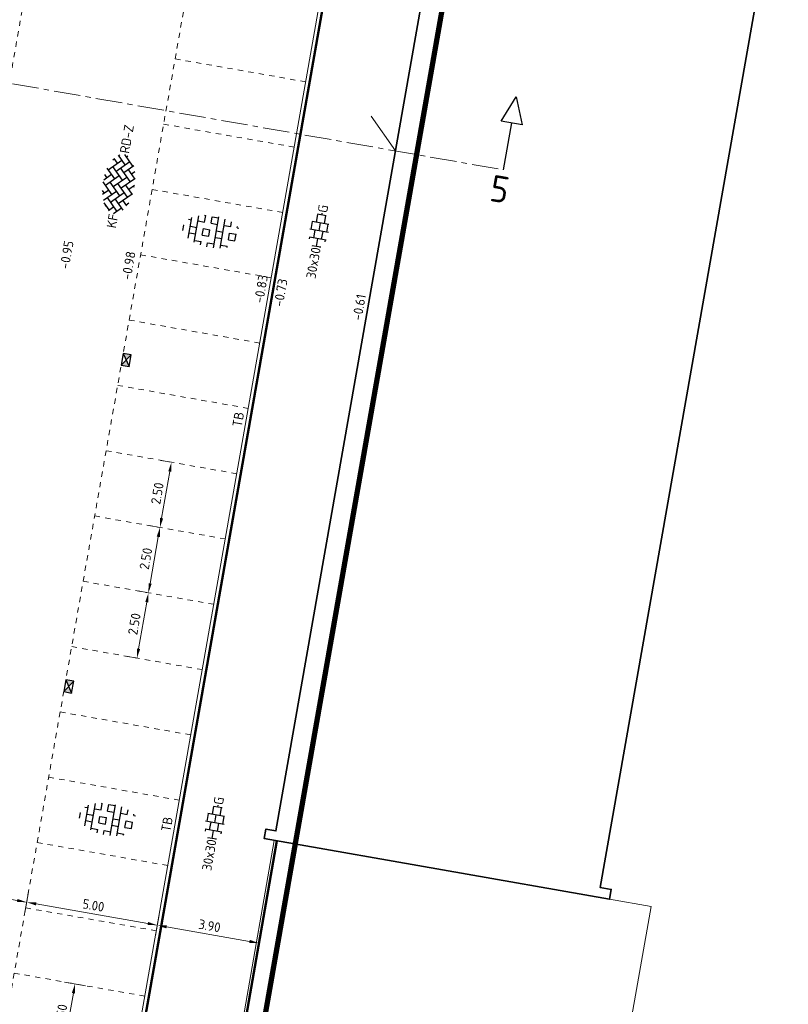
# Model space of a CAD drawing. Header units: metres. Extents: x 2514 to 227642, y 1683 to 852646.
# Tile 233 of 256: x 113841 to 113870, y 426382 to 426419. Entities that reach past the tile are written whole.
import ezdxf
from ezdxf.enums import TextEntityAlignment as Align
from ezdxf.lldxf.tags import DXFTag

# ---------------------------------------------------------------- set-up
doc = ezdxf.new("R2010")
doc.units = ezdxf.units.M
doc.linetypes.add('VW-1-1_STREEP', pattern=[2, 1, -1])
doc.linetypes.add('XX-CENTER', pattern=[8, 5, -1, 1, -1])
doc.layers.get('Defpoints').update_dxf_attribs({"color": 244, "lineweight": 35})
for name, color, linetype, lineweight in [('B-WE-KG-GRENS_PERCEEL-GV', 252, 'KG-PERCEEL', 18), ('B-WE-OG-BEBOUWING-GV', 4, 'Continuous', 35), ('B-WE-OG-TERREIN_CULTUURSCHEIDING-GV', 252, 'Continuous', 18), ('N-WE-KG-WERKGRENS-G', 7, 'XX-CENTER', 35), ('N-WE-RI-HWA_KOLK-S', 150, 'Continuous', 25), ('N-WE-VH-KANTOPSLUITING-T18', 1, 'Continuous', 18), ('N-WE-VH-KANTOPSLUITING_ACHTERKANTBAND-G', 1, 'Continuous', 50), ('N-WE-VH-KANTOPSLUITING_OPSLUITBAND_100X200-G', 1, 'Continuous', 18), ('N-WE-VH-KANTOPSLUITING_TROTTOIRBAND_130 150-G', 2, 'Continuous', 13), ('N-WE-VH-M', 7, 'Continuous', 18), ('N-WE-VH-NAP-T18', 1, 'Continuous', 18), ('N-WE-VH-VERHARDING_BETONSTRAATSTEEN-S', 1, 'Continuous', 25), ('N-WE-VH-VERHARDING_GRASBETONSTEEN-S', 94, 'Continuous', 25), ('N-WE-VH-VERHARDING_TEGEL-S', 1, 'Continuous', 25), ('N-WE-VW-MARKERING_LANGS_STREEP_11_010-G', 7, 'VW-1-1_STREEP', 13), ('X-XX-AL-VERWIJZING-S', 7, 'Continuous', 25), ('X-XX-AL-VERWIJZING_DOORSNEDE-G', 7, 'XX-CENTER', 18)]:
    doc.layers.add(name, color=color, linetype=linetype, lineweight=lineweight)
doc.styles.add('ISO', font='NLCS-ISO.ttf')
doc.styles.add('NLCS-ISO', font='NLCS-ISO.ttf', dxfattribs={"height": 1.8})
doc.styles.add('NLCS-ISO-M200-T18', font='NLCS-ISO.ttf', dxfattribs={"height": 0.36})
doc.styles.get("Standard").update_dxf_attribs({"font": 'romans'})
tags = doc.linetypes.add('KG-PERCEEL', pattern='A,5.5,-2,["P",Standard,S=1.8,R=0,X=-0.5,Y=-0.9],-2,5.5,-2,[5,NLCS.SHX,S=0.75,R=0,X=0,Y=0],-2', length=19).pattern_tags.tags
tags[6] = DXFTag(74, 10)
doc.dimstyles.new('NLCS-M200-T18-PIJL_L2_H1', dxfattribs={"dimscale": 0.2, "dimtxt": 2.5, "dimasz": 1.8, "dimexe": 2, "dimexo": 2, "dimgap": 0.7, "dimtad": 1, "dimzin": 0, "dimdsep": 46, "dimtxsty": 'NLCS-ISO-M200-T18', "dimcen": 0, "dimdle": 2, "dimclrd": 256, "dimclre": 256, "dimclrt": 1, "dimadec": 1, "dimazin": 0, "dimtfac": 1, "dimtdec": 3, "dimtofl": 0, "dimtmove": 0, "dimatfit": 3, "dimfxl": 2, "dimfxlon": 1, "dimtfillclr": 256, "dimtolj": 1, "dimtzin": 0, "dimlwd": -1, "dimlwe": -1, "dimarcsym": 0})

# ---------------------------------------------------------------- blocks, each defined once
blk = doc.blocks.new('SVH-TEGEL_300X300_DUN_HALFST_KL-SO')
for p, q in [((-3.08, 0.75), (-3, 0.75)), ((-3, -0.83), (-3, 0.83)), ((-3, 0), (-1.5, 0)), ((-1.84, 1.5), (-1.5, 1.5)), ((-1.5, -1.6), (-1.5, 1.6)), ((-1.5, 0.75), (0, 0.75)), ((0, -1.78), (0, 1.78)), ((0, 1.5), (1.5, 1.5)), ((0, 0), (1.5, 0)), ((1.5, -1.6), (1.5, 1.6)), ((1.5, 0.75), (3, 0.75)), ((3, -0.83), (3, 0.83)), ((3, 0), (3.39, 0)), ((-3.08, -0.75), (-3, -0.75)), ((-1.84, -1.5), (-1.5, -1.5)), ((-1.5, -0.75), (0, -0.75)), ((0, -1.5), (1.5, -1.5)), ((1.5, -0.75), (3, -0.75))]:
    blk.add_line(p, q)
at = {"style": 'NLCS-ISO'}
blk.add_attdef('FORMAAT', text='', height=1.8, dxfattribs=at).set_placement((-3.18, 0), align=Align.MIDDLE_RIGHT)
blk.add_attdef('KLEUR', text='', height=1.8, dxfattribs=at).set_placement((3.49, 0), align=Align.MIDDLE_LEFT)
at = {"style": 'NLCS-ISO', "flags": 1}
blk.add_attdef('FUNCTIE', text='', height=1.8, dxfattribs=at).set_placement((0.12, -3.58), align=Align.MIDDLE_CENTER)
blk = doc.blocks.new('*D394')
at = {"layer": 'Defpoints', "color": 0, "transparency": 16777216}
for p in [(113835.771, 426388.267), (113841.68, 426387.227), (113841.48, 426386.091)]:
    blk.add_point(p, dxfattribs=at)
at = {"layer": 'N-WE-VH-M', "transparency": 16777216}
for p, q in [((113835.64, 426387.525), (113835.501, 426386.737)), ((113835.925, 426387.069), (113841.125, 426386.153)), ((113841.549, 426386.485), (113841.411, 426385.697))]:
    blk.add_line(p, q, dxfattribs=at)
for points in [[(113835.936, 426387.128), (113835.915, 426387.01), (113835.571, 426387.131)], [(113841.136, 426386.212), (113841.115, 426386.094), (113841.48, 426386.091)]]:
    blk.add_solid(points, dxfattribs=at)
at = {"layer": 'N-WE-VH-M', "color": 1, "transparency": 16777216, "insert": (113838.581, 426386.926), "char_height": 0.36, "attachment_point": 5, "rotation": 350.0136, "style": 'NLCS-ISO-M200-T18'}
blk.add_mtext('\\A1;6.00', dxfattribs=at)
blk = doc.blocks.new('*D395')
at = {"layer": 'Defpoints', "color": 0, "transparency": 16777216}
for p in [(113841.68, 426387.227), (113846.604, 426386.36), (113846.404, 426385.224)]:
    blk.add_point(p, dxfattribs=at)
at = {"layer": 'N-WE-VH-M', "transparency": 16777216}
for p, q in [((113841.549, 426386.485), (113841.411, 426385.697)), ((113841.834, 426386.028), (113846.05, 426385.286)), ((113846.474, 426385.618), (113846.335, 426384.83))]:
    blk.add_line(p, q, dxfattribs=at)
for points in [[(113841.845, 426386.088), (113841.824, 426385.969), (113841.48, 426386.091)], [(113846.06, 426385.345), (113846.039, 426385.227), (113846.404, 426385.224)]]:
    blk.add_solid(points, dxfattribs=at)
at = {"layer": 'N-WE-VH-M', "color": 1, "transparency": 16777216, "insert": (113843.998, 426385.972), "char_height": 0.36, "attachment_point": 5, "rotation": 350.0136, "style": 'NLCS-ISO-M200-T18'}
blk.add_mtext('\\A1;5.00', dxfattribs=at)
blk = doc.blocks.new('*D396')
at = {"layer": 'Defpoints', "color": 0, "transparency": 16777216}
for p in [(113846.604, 426386.36), (113850.501, 426386.022), (113850.241, 426384.548)]:
    blk.add_point(p, dxfattribs=at)
at = {"layer": 'N-WE-VH-M', "transparency": 16777216}
for p, q in [((113846.474, 426385.618), (113846.335, 426384.83)), ((113846.759, 426385.161), (113849.887, 426384.611)), ((113850.311, 426384.942), (113850.172, 426384.154))]:
    blk.add_line(p, q, dxfattribs=at)
for points in [[(113846.769, 426385.22), (113846.748, 426385.102), (113846.404, 426385.224)], [(113849.897, 426384.67), (113849.876, 426384.551), (113850.241, 426384.548)]]:
    blk.add_solid(points, dxfattribs=at)
at = {"layer": 'N-WE-VH-M', "color": 1, "transparency": 16777216, "insert": (113848.378, 426385.201), "char_height": 0.36, "attachment_point": 5, "rotation": 350.0136, "style": 'NLCS-ISO-M200-T18'}
blk.add_mtext('\\A1;3.90', dxfattribs=at)
blk = doc.blocks.new('*D654')
at = {"layer": 'Defpoints', "color": 0, "transparency": 16777216}
for p in [(113841.01, 426383.416), (113843.304, 426383.012), (113840.576, 426380.954)]:
    blk.add_point(p, dxfattribs=at)
at = {"layer": 'N-WE-VH-M', "transparency": 16777216}
for p, q in [((113842.91, 426383.082), (113843.698, 426382.943)), ((113842.932, 426380.905), (113843.241, 426382.658)), ((113842.476, 426380.62), (113843.264, 426380.481))]:
    blk.add_line(p, q, dxfattribs=at)
for points in [[(113843.182, 426382.668), (113843.3, 426382.647), (113843.304, 426383.012)], [(113842.873, 426380.915), (113842.992, 426380.894), (113842.87, 426380.55)]]:
    blk.add_solid(points, dxfattribs=at)
at = {"layer": 'N-WE-VH-M', "color": 1, "transparency": 16777216, "insert": (113842.772, 426381.837), "char_height": 0.36, "attachment_point": 5, "rotation": 80.0136, "style": 'NLCS-ISO-M200-T18'}
blk.add_mtext('\\A1;2.50', dxfattribs=at)
blk = doc.blocks.new('N-SRI-KOLK_STRAAT_450X300-SO')
h = blk.add_hatch(color=256)
h.dxf.hatch_style = 1
h.paths.add_polyline_path([(0, 0.75), (-1.125, 1.5), (-1.125, 0)])
h.paths.add_polyline_path([(1.125, 1.5), (0, 0.75), (1.125, 0)])
for p, q in [((-1.125, 0), (1.125, 1.5)), ((1.125, 0), (-1.125, 1.5))]:
    blk.add_line(p, q)
at = {"flags": 128}
blk.add_lwpolyline([(-1.125, 0), (1.125, 0), (1.125, 1.5), (-1.125, 1.5)], close=True, dxfattribs=at)
blk = doc.blocks.new('SAL-VERWIJZING_DOORSNEDE_BOVEN-SO')
for p, q in [((-2, 9), (0, 14)), ((0, 14), (2, 9)), ((2, 9), (-2, 9)), ((0, 0), (0, 9))]:
    blk.add_line(p, q)
at = {"lineweight": 50, "style": 'NLCS-ISO'}
blk.add_attdef('...', text='', height=5, dxfattribs=at).set_placement((-0.05, -1.19), align=Align.TOP_CENTER)
blk = doc.blocks.new('*D711')
at = {"layer": 'Defpoints', "color": 0, "ltscale": 0.2, "transparency": 16777216}
for p in [(113846.94, 426402.68), (113846.94, 426402.68), (113846.507, 426400.218)]:
    blk.add_point(p, dxfattribs=at)
at = {"layer": 'N-WE-VH-M', "ltscale": 0.2, "transparency": 16777216}
for p, q in [((113846.94, 426402.68), (113846.546, 426402.749)), ((113846.569, 426400.572), (113846.878, 426402.325)), ((113846.507, 426400.218), (113846.113, 426400.287))]:
    blk.add_line(p, q, dxfattribs=at)
for points in [[(113846.819, 426402.336), (113846.937, 426402.315), (113846.94, 426402.68)], [(113846.51, 426400.583), (113846.628, 426400.562), (113846.507, 426400.218)]]:
    blk.add_solid(points, dxfattribs=at)
at = {"layer": 'N-WE-VH-M', "ltscale": 0.2, "transparency": 16777216, "insert": (113846.408, 426401.504), "char_height": 0.36, "attachment_point": 5, "rotation": 80.0136, "style": 'NLCS-ISO-M200-T18'}
blk.add_mtext('\\A1;2.50', dxfattribs=at)
blk = doc.blocks.new('*D712')
at = {"layer": 'Defpoints', "color": 0, "ltscale": 0.2, "transparency": 16777216}
for p in [(113846.507, 426400.218), (113846.507, 426400.218), (113846.073, 426397.755)]:
    blk.add_point(p, dxfattribs=at)
at = {"layer": 'N-WE-VH-M', "ltscale": 0.2, "transparency": 16777216}
for p, q in [((113846.507, 426400.218), (113846.113, 426400.287)), ((113846.136, 426398.11), (113846.444, 426399.863)), ((113846.073, 426397.755), (113845.679, 426397.825))]:
    blk.add_line(p, q, dxfattribs=at)
for points in [[(113846.385, 426399.873), (113846.503, 426399.853), (113846.507, 426400.218)], [(113846.077, 426398.12), (113846.195, 426398.1), (113846.073, 426397.755)]]:
    blk.add_solid(points, dxfattribs=at)
at = {"layer": 'N-WE-VH-M', "ltscale": 0.2, "transparency": 16777216, "insert": (113845.975, 426399.042), "char_height": 0.36, "attachment_point": 5, "rotation": 80.0136, "style": 'NLCS-ISO-M200-T18'}
blk.add_mtext('\\A1;2.50', dxfattribs=at)
blk = doc.blocks.new('*D713')
at = {"layer": 'Defpoints', "color": 0, "ltscale": 0.2, "transparency": 16777216}
for p in [(113846.073, 426397.755), (113846.073, 426397.755), (113845.64, 426395.293)]:
    blk.add_point(p, dxfattribs=at)
at = {"layer": 'N-WE-VH-M', "ltscale": 0.2, "transparency": 16777216}
for p, q in [((113846.073, 426397.755), (113845.679, 426397.825)), ((113845.702, 426395.648), (113846.011, 426397.401)), ((113845.64, 426395.293), (113845.246, 426395.363))]:
    blk.add_line(p, q, dxfattribs=at)
for points in [[(113845.952, 426397.411), (113846.07, 426397.391), (113846.073, 426397.755)], [(113845.643, 426395.658), (113845.761, 426395.638), (113845.64, 426395.293)]]:
    blk.add_solid(points, dxfattribs=at)
at = {"layer": 'N-WE-VH-M', "ltscale": 0.2, "transparency": 16777216, "insert": (113845.541, 426396.58), "char_height": 0.36, "attachment_point": 5, "rotation": 80.0136, "style": 'NLCS-ISO-M200-T18'}
blk.add_mtext('\\A1;2.50', dxfattribs=at)
blk = doc.blocks.new('SVH-GRASBETONSTEEN_01-SO')
at = {"ltscale": 0.1}
for p, q in [((-4.25, -1.97), (-4.25, 1.97)), ((-3, -2.52), (-3, 2.52)), ((-1.98, 2.79), (-1.75, 2.79)), ((-1.75, 1.54), (-1.75, 2.79)), ((-0.5, 2.79), (0.75, 2.79)), ((-0.5, 1.54), (-0.5, 2.79)), ((0.75, -2.95), (0.75, 2.95)), ((2, -2.78), (2, 2.78)), ((3.25, 1.54), (3.25, 2.43)), ((-5.63, 0.29), (-5.5, 0.29)), ((-5.5, -0.71), (-5.5, 0.29)), ((-4.84, 1.54), (-4.25, 1.54)), ((-4.25, 0.29), (-3, 0.29)), ((-3, 1.54), (-1.75, 1.54)), ((-1.75, 0.29), (-0.5, 0.29)), ((-1.75, -0.96), (-1.75, 0.29)), ((-0.5, 1.54), (0.75, 1.54)), ((-0.5, -0.96), (-0.5, 0.29)), ((0.75, 0.29), (2, 0.29)), ((2, 1.54), (3.25, 1.54)), ((3.25, 0.29), (4.5, 0.29)), ((3.25, -0.96), (3.25, 0.29)), ((4.5, 1.54), (4.5, 1.8)), ((4.5, 1.54), (4.84, 1.54)), ((4.5, -0.96), (4.5, 0.29)), ((-4.25, -0.96), (-3, -0.96)), ((-1.75, -0.96), (-0.5, -0.96)), ((0.75, -0.96), (2, -0.96)), ((3.25, -0.96), (4.5, -0.96)), ((-3, -2.21), (-1.75, -2.21)), ((-1.75, -2.83), (-1.75, -2.21)), ((-0.5, -2.21), (0.75, -2.21)), ((-0.5, -2.96), (-0.5, -2.21)), ((2, -2.21), (3.25, -2.21)), ((3.25, -2.43), (3.25, -2.21))]:
    blk.add_line(p, q, dxfattribs=at)
at = {"style": 'NLCS-ISO', "flags": 1}
blk.add_attdef('FUNCTIE', text='', height=1.8, dxfattribs=at).set_placement((0.12, -3.58), align=Align.MIDDLE_CENTER)
blk = doc.blocks.new('SVH-BSS_KEIFORMAAT_KEPER-SO')
at = {"ltscale": 0.1}
for p, q in [((-5.2, 0.74), (-4.03, 1.91)), ((-3.6, 2.11), (-1.48, 0)), ((-2.48, 2.48), (-1.48, 1.48)), ((-2.23, 0.74), (-0.21, 2.76)), ((-2.23, 2.23), (-1.85, 2.61)), ((-0.74, 2.23), (1.48, 0)), ((0.22, 2.75), (1.48, 1.48)), ((0.74, 2.23), (1.2, 2.68)), ((0.74, 0.74), (2.45, 2.45)), ((2.23, 2.23), (4.45, 0)), ((-5.34, 0.88), (-4.45, 0)), ((-5.2, -0.74), (-2.97, 1.48)), ((-4.81, -1.84), (-2.97, 0)), ((-4.56, 1.6), (-4.45, 1.48)), ((-3.71, 0.74), (-1.48, -1.48)), ((-2.23, -0.74), (0, 1.48)), ((-2.23, -2.23), (0, 0)), ((-0.74, 0.74), (1.48, -1.48)), ((0.74, -0.74), (2.97, 1.48)), ((0.74, -2.23), (2.97, 0)), ((2.23, 0.74), (4.45, -1.48)), ((3.71, 0.74), (4.5, 1.53)), ((3.71, -0.74), (5.25, 0.79)), ((4.22, 1.72), (4.45, 1.48)), ((5.2, 0.74), (5.39, 0.55)), ((-5.73, -0.2), (-4.45, -1.48)), ((-3.89, -2.41), (-2.97, -1.48)), ((-3.71, -0.74), (-1.48, -2.97)), ((-1.59, -3.08), (0, -1.48)), ((-0.74, -0.74), (1.48, -2.97)), ((1.36, -3.09), (2.97, -1.48)), ((2.23, -0.74), (3.84, -2.36)), ((3.71, -2.23), (5.57, -0.37)), ((5.2, -0.74), (5.41, -0.95)), ((-3.71, -2.23), (-3.27, -2.67)), ((-0.74, -2.23), (0.21, -3.18)), ((-0.22, -3.19), (0, -2.97)), ((2.23, -2.23), (2.78, -2.78))]:
    blk.add_line(p, q, dxfattribs=at)
at = {"style": 'NLCS-ISO'}
blk.add_attdef('FORMAAT', text='', height=1.8, dxfattribs=at).set_placement((-5.83, -0.22), align=Align.MIDDLE_RIGHT)
blk.add_attdef('KLEUR', text='', height=1.8, dxfattribs=at).set_placement((5.82, -0.22), align=Align.MIDDLE_LEFT)
at = {"style": 'NLCS-ISO', "flags": 1}
blk.add_attdef('FUNCTIE', text='', height=1.8, dxfattribs=at).set_placement((0.12, -3.58), align=Align.MIDDLE_CENTER)

msp = doc.modelspace()

# ---------------------------------------------------------------- linework, layer by layer
at = {"layer": 'B-WE-KG-GRENS_PERCEEL-GV', "ltscale": 0.2}
for points in [[(113861.465, 426448.947), (113860.803, 426445.185), (113850.88, 426388.781), (113850.503, 426388.847), (113850.44, 426388.489), (113863.461, 426386.199), (113863.527, 426386.57), (113863.112, 426386.643), (113874.531, 426451.547)], [(113855.389, 426414.413), (113854.467, 426415.73)]]:
    msp.add_lwpolyline(points, dxfattribs=at)
at = {"layer": 'B-WE-OG-BEBOUWING-GV'}
msp.add_lwpolyline([(113862.784, 426460.739), (113859.006, 426461.411), (113858.336, 426457.646), (113859.026, 426457.525), (113857.885, 426451.138), (113861.729, 426450.448), (113850.88, 426388.781), (113850.503, 426388.847), (113850.44, 426388.489), (113850.864, 426388.415), (113863.461, 426386.199), (113863.527, 426386.57), (113863.112, 426386.643), (113874.641, 426452.175), (113874.855, 426452.137), (113875.96, 426458.421), (113872.28, 426459.068), (113872.31, 426459.238), (113862.814, 426460.909)], close=True, dxfattribs=at)
at = {"layer": 'B-WE-OG-TERREIN_CULTUURSCHEIDING-GV'}
msp.add_lwpolyline([(113874.641, 426452.175), (113863.112, 426386.643), (113863.527, 426386.57), (113863.461, 426386.199), (113865.028, 426385.923), (113862.915, 426373.909), (113865.547, 426373.524), (113866.27, 426373.339), (113866.97, 426373.083), (113867.649, 426372.755), (113870.421, 426371.16)], dxfattribs=at)
at = {"layer": 'N-WE-KG-WERKGRENS-G', "ltscale": 0.2, "flags": 128}
msp.add_lwpolyline([(113801.169, 426427.714, 0.2, 0.2, 0), (113802.043, 426432.679, 0.2, 0.2, 0), (113753.125, 426441.293, 0.2, 0.2, 0), (113757.668, 426467.094, 0.2, 0.2, 0), (113840.223, 426452.558, 0.2, 0.2, 0), (113842.055, 426462.961, 0.2, 0.2, 0), (113836.075, 426464.014, 0.2, 0.2, 0), (113837.18, 426470.289, 0.2, 0.2, 0), (113851.344, 426467.8, 0.2, 0.2, 0), (113851.439, 426468.351, 0.2, 0.2, -0.132334), (113853.411, 426472.598, 0.2, 0.2, 0), (113854.819, 426474.277, 0.2, 0.2, 0.126418), (113855.679, 426476.072, 0.2, 0.2, 0), (113856.09, 426478.156, 0.2, 0.2, 0), (113860.231, 426477.388, 0.2, 0.2, 0), (113858.228, 426466.59, 0.2, 0.2, 0), (113881.238, 426462.547, 0.2, 0.2, 0), (113879.084, 426450.315, 0.2, 0.2, 0), (113873.795, 426451.231, 0.2, 0.2, 0), (113874.933, 426457.692, 0.2, 0.2, 0), (113860.225, 426460.282, 0.2, 0.2, 0), (113858.721, 426451.741, 0.2, 0.2, 0), (113862.662, 426451.048, 0.2, 0.2, 0), (113849.795, 426377.979, 0.2, 0.2, 0), (113861.47, 426376.226, 0.2, 0.2, 0), (113860.37, 426369.336, 0.2, 0.2, 0), (113848.604, 426371.214, 0.2, 0.2, 0), (113847.749, 426366.356, 0, 0, 0)], format="xyseb", dxfattribs=at)
at = {"layer": 'N-WE-VH-KANTOPSLUITING_ACHTERKANTBAND-G', "ltscale": 0.2}
msp.add_line((113856.737, 426443.042), (113845.266, 426377.895), dxfattribs=at)
msp.add_lwpolyline([(113850.916, 426388.406), (113848.58, 426375.021)], dxfattribs=at)
at = {"layer": 'N-WE-VH-KANTOPSLUITING_OPSLUITBAND_100X200-G', "ltscale": 0.2, "flags": 128}
msp.add_lwpolyline([(113850.818, 426388.423), (113848.473, 426374.99)], dxfattribs=at)
at = {"layer": 'N-WE-VH-KANTOPSLUITING_TROTTOIRBAND_130 150-G', "ltscale": 0.2}
msp.add_lwpolyline([(113845.118, 426377.92), (113856.59, 426443.068)], dxfattribs=at)
at = {"layer": 'N-WE-VW-MARKERING_LANGS_STREEP_11_010-G', "ltscale": 0.2}
for p, q in [((113840.142, 426378.492), (113851.791, 426444.65)), ((113834.823, 426382.884), (113843.927, 426434.588)), ((113847.08, 426417.886), (113852.004, 426417.019)), ((113846.646, 426415.424), (113851.57, 426414.557)), ((113846.212, 426412.962), (113851.137, 426412.095)), ((113845.779, 426410.5), (113850.703, 426409.633)), ((113845.345, 426408.038), (113850.27, 426407.17)), ((113844.912, 426405.575), (113849.836, 426404.708)), ((113844.478, 426403.113), (113849.402, 426402.246)), ((113844.045, 426400.651), (113848.969, 426399.784)), ((113843.611, 426398.189), (113848.535, 426397.322)), ((113843.178, 426395.727), (113848.102, 426394.86)), ((113842.744, 426393.265), (113847.668, 426392.398)), ((113842.311, 426390.803), (113847.235, 426389.936)), ((113841.877, 426388.341), (113846.801, 426387.473)), ((113841.443, 426385.878), (113846.368, 426385.011)), ((113841.01, 426383.416), (113845.934, 426382.549))]:
    msp.add_line(p, q, dxfattribs=at)
at = {"layer": 'X-XX-AL-VERWIJZING_DOORSNEDE-G', "ltscale": 0.2, "flags": 128}
msp.add_lwpolyline([(113798.392, 426424.412), (113859.462, 426413.699)], dxfattribs=at)

# ---------------------------------------------------------------- block references
at = {"layer": 'N-WE-RI-HWA_KOLK-S', "ltscale": 0.2}
for p, xscale, yscale, zscale, rotation in [((113845.085, 426406.56), 0.2, 0.2, 0.2, 260.0135621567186), ((113842.918, 426394.25), 0.1999999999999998, 0.1999999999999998, 0.1999999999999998, 260.0135621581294)]:
    msp.add_blockref('N-SRI-KOLK_STRAAT_450X300-SO', p, dxfattribs=dict(at, xscale=xscale, yscale=yscale, zscale=zscale, rotation=rotation))
at = {"layer": 'N-WE-VH-VERHARDING_BETONSTRAATSTEEN-S', "xscale": 0.2, "yscale": 0.2, "zscale": 0.2, "rotation": 80.01356215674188}
msp.add_blockref('SVH-BSS_KEIFORMAAT_KEPER-SO', (113844.919, 426413.191), dxfattribs=at).add_auto_attribs({'FORMAAT': 'KF', 'KLEUR': 'RD-Z'})
at = {"layer": 'N-WE-VH-VERHARDING_GRASBETONSTEEN-S', "xscale": 0.2, "yscale": 0.2, "zscale": 0.2, "rotation": 350.06}
for p in [(113848.481, 426411.369), (113844.579, 426389.208)]:
    msp.add_blockref('SVH-GRASBETONSTEEN_01-SO', p, dxfattribs=at)
at = {"layer": 'N-WE-VH-VERHARDING_TEGEL-S', "xscale": 0.2, "yscale": 0.2, "zscale": 0.2, "rotation": 80.01356216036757}
for p in [(113852.51, 426411.405), (113848.58, 426389.084)]:
    msp.add_blockref('SVH-TEGEL_300X300_DUN_HALFST_KL-SO', p, dxfattribs=at).add_auto_attribs({'FORMAAT': '30x30', 'KLEUR': 'G'})
at = {"layer": 'X-XX-AL-VERWIJZING-S', "ltscale": 0.2, "xscale": 0.2, "yscale": 0.2, "zscale": 0.2, "rotation": 350.0000000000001}
msp.add_blockref('SAL-VERWIJZING_DOORSNEDE_BOVEN-SO', (113859.461, 426413.699), dxfattribs=at).add_auto_attribs({'...': '5'})

# ---------------------------------------------------------------- texts
at = {"layer": 'N-WE-VH-KANTOPSLUITING-T18', "style": 'NLCS-ISO-M200-T18'}
for p in [(113849.588, 426403.986), (113846.9, 426388.723)]:
    msp.add_text('TB', height=0.36, rotation=80.1086, dxfattribs=at).set_placement(p)
at = {"layer": 'N-WE-VH-NAP-T18', "style": 'ISO'}
for s, p in [('-0.95', (113843.071, 426409.94)), ('-0.98', (113845.408, 426409.53)), ('-0.83', (113850.401, 426408.654)), ('-0.73', (113851.144, 426408.523)), ('-0.61', (113854.111, 426408.003))]:
    msp.add_text(s, height=0.36, rotation=80.1086, dxfattribs=at).set_placement(p)

# ---------------------------------------------------------------- dimensions: what is measured, and where the dimension line sits
at = {"layer": 'N-WE-VH-M', "ltscale": 0.2}
for p1, p2, picture, middle in [((113846.507, 426400.218), (113846.94, 426402.68), '*D711', (113846.408, 426401.504)), ((113846.073, 426397.755), (113846.507, 426400.218), '*D712', (113845.975, 426399.042)), ((113845.64, 426395.293), (113846.073, 426397.755), '*D713', (113845.541, 426396.58))]:
    dim = msp.add_aligned_dim(p1=p1, p2=p2, distance=0, dimstyle='NLCS-M200-T18-PIJL_L2_H1', override={"dimclrt": 256}, dxfattribs=at)
    dim.commit()
    dim.dimension.update_dxf_attribs({"geometry": picture, "text_midpoint": middle})
at = {"layer": 'N-WE-VH-M'}
for base, p1, p2, angle, override, picture, middle in [((113841.48, 426386.091), (113835.771, 426388.267), (113841.68, 426387.227), 350.0136, {"dimclrt": 1, "dimtmove": 1}, '*D394', (113838.581, 426386.926)), ((113846.404, 426385.224), (113841.68, 426387.227), (113846.604, 426386.36), 350.0136, {"dimclrt": 1, "dimtmove": 1}, '*D395', (113843.998, 426385.972)), ((113850.241, 426384.548), (113846.604, 426386.36), (113850.501, 426386.022), 350.0136, {"dimclrt": 1, "dimtmove": 1}, '*D396', (113848.378, 426385.201)), ((113843.304, 426383.012), (113840.576, 426380.954), (113841.01, 426383.416), 80.0136, {"dimclrt": 1}, '*D654', (113842.772, 426381.837))]:
    dim = msp.add_linear_dim(base=base, p1=p1, p2=p2, angle=angle, dimstyle='NLCS-M200-T18-PIJL_L2_H1', override=override, dxfattribs=at)
    dim.commit()
    dim.dimension.update_dxf_attribs({"geometry": picture, "text_midpoint": middle})

doc.saveas('drawing.dxf')
